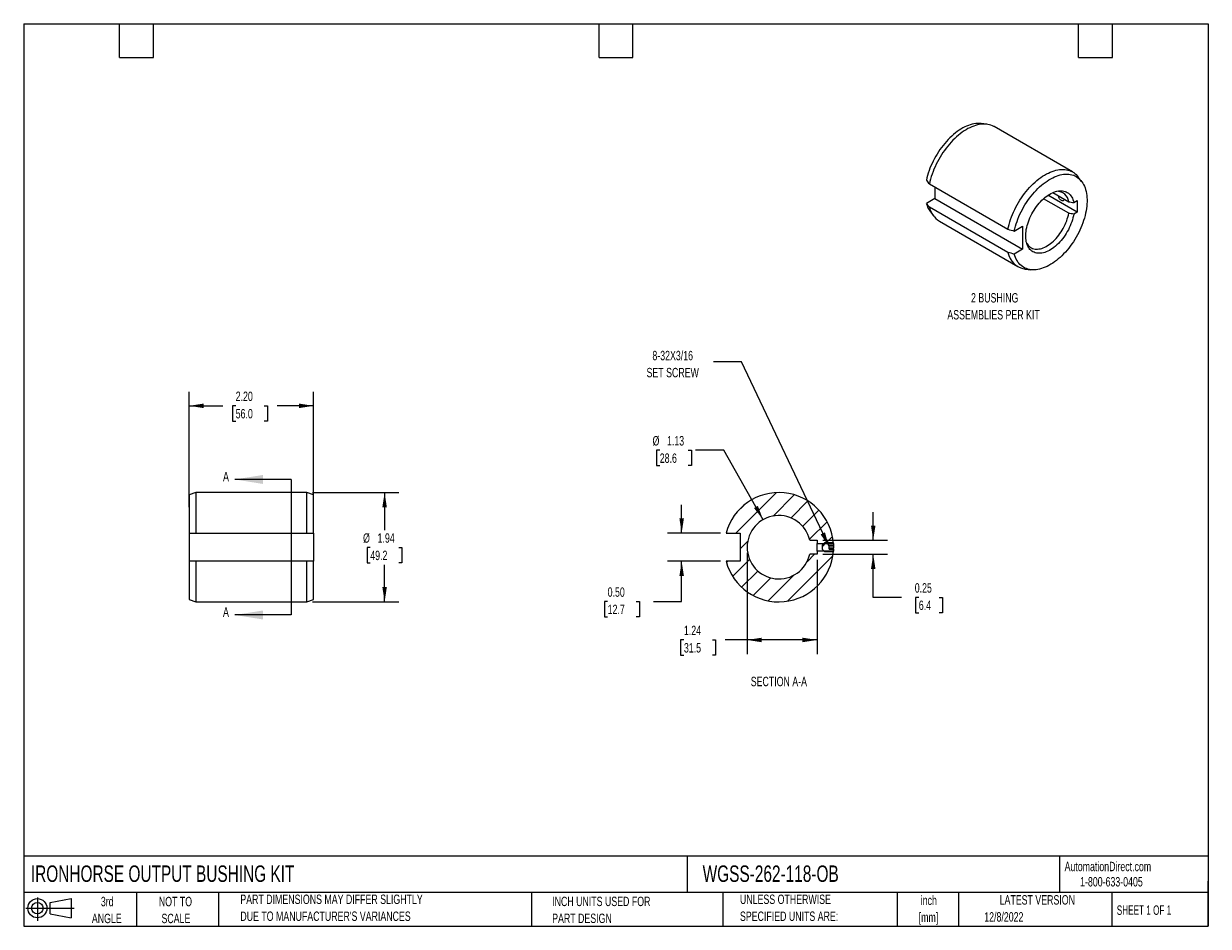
# Model space of a CAD drawing. Header units: inches. Extents: x 0.2 to 10.8, y 0.2 to 8.2.
import ezdxf

# ---------------------------------------------------------------- set-up
doc = ezdxf.new("R2010")
doc.units = ezdxf.units.IN
doc.header["$MEASUREMENT"] = 0
doc.layers.add('DIMENSIONS', color=140, linetype='Continuous', lineweight=25)
doc.layers.add('TEXT', color=140, linetype='Continuous', lineweight=25)
doc.layers.add('HATCH', color=6, linetype='Continuous')
doc.layers.add('SLD-DEFPOINTS', color=7, linetype='Continuous')
doc.styles.add('SLDTEXTSTYLE0', font='TXT', dxfattribs={"width": 0.7})
doc.styles.add('SLDTEXTSTYLE1', font='TXT', dxfattribs={"width": 0.65})
doc.dimstyles.new('SLDDIMSTYLE0', dxfattribs={"dimtxt": 0.084961, "dimasz": 0.13, "dimexe": 0, "dimexo": 0.0625, "dimgap": 0.02124, "dimtad": 0, "dimtih": 1, "dimtoh": 1, "dimlfac": 2, "dimrnd": 1e-09, "dimzin": 4, "dimdsep": 46, "dimtxsty": 'SLDTEXTSTYLE0', "dimsah": 1, "dimcen": 0.09, "dimadec": 0, "dimazin": 1, "dimtfac": 1, "dimtofl": 0, "dimtmove": 0, "dimatfit": 3, "dimfxl": 0, "dimfrac": 2, "dimtolj": 1, "dimtzin": 12, "dimarcsym": 0})
doc.dimstyles.new('SLDDIMSTYLE1', dxfattribs={"dimtxt": 0.084961, "dimasz": 0.13, "dimexe": 0, "dimexo": 0.0625, "dimgap": 0.02124, "dimtad": 0, "dimtih": 1, "dimtoh": 1, "dimlfac": 2, "dimrnd": 1e-09, "dimzin": 12, "dimdsep": 46, "dimtxsty": 'SLDTEXTSTYLE0', "dimsah": 1, "dimcen": 0.09, "dimadec": 0, "dimazin": 3, "dimtfac": 1, "dimtofl": 0, "dimtmove": 0, "dimatfit": 3, "dimfxl": 0, "dimfrac": 2, "dimtolj": 1, "dimtzin": 12, "dimarcsym": 0})
doc.dimstyles.new('SLDDIMSTYLE2', dxfattribs={"dimtxt": 0.084961, "dimasz": 0.13, "dimexe": 0, "dimexo": 0.0625, "dimgap": 0.02124, "dimtad": 0, "dimtih": 1, "dimtoh": 1, "dimlfac": 2, "dimrnd": 1e-09, "dimzin": 0, "dimdsep": 46, "dimtxsty": 'SLDTEXTSTYLE0', "dimsah": 1, "dimcen": 0.09, "dimadec": 0, "dimazin": 0, "dimtfac": 1, "dimtmove": 0, "dimatfit": 0, "dimfxl": 0, "dimfrac": 2, "dimtolj": 1, "dimtzin": 12, "dimarcsym": 0})
doc.dimstyles.new('SLDDIMSTYLE3', dxfattribs={"dimtxt": 0.084961, "dimasz": 0.13, "dimexe": 0, "dimexo": 0.0625, "dimgap": 0.02124, "dimtad": 0, "dimtih": 1, "dimtoh": 1, "dimlfac": 2, "dimrnd": 1e-09, "dimdsep": 46, "dimtxsty": 'SLDTEXTSTYLE0', "dimsah": 1, "dimcen": 0.09, "dimadec": 0, "dimazin": 2, "dimtfac": 1, "dimtmove": 0, "dimatfit": 0, "dimfxl": 0, "dimfrac": 2, "dimtolj": 1, "dimtzin": 12, "dimarcsym": 0})
doc.dimstyles.new('SLDDIMSTYLE4', dxfattribs={"dimtxt": 0.084961, "dimasz": 0.13, "dimexe": 0, "dimexo": 0.0625, "dimgap": 0.02124, "dimtad": 0, "dimtih": 1, "dimtoh": 1, "dimlfac": 2, "dimrnd": 1e-09, "dimzin": 12, "dimdsep": 46, "dimtxsty": 'SLDTEXTSTYLE0', "dimsah": 1, "dimcen": 0, "dimadec": 0, "dimazin": 3, "dimtfac": 1, "dimtofl": 0, "dimtmove": 0, "dimatfit": 3, "dimfxl": 0, "dimfrac": 2, "dimtolj": 1, "dimtzin": 12, "dimarcsym": 0})
doc.dimstyles.new('SLDDIMSTYLE5', dxfattribs={"dimtxt": 0.18, "dimasz": 0.13, "dimexe": 0, "dimexo": 0.0625, "dimgap": 0, "dimtad": 0, "dimtih": 1, "dimtoh": 1, "dimdec": 0, "dimrnd": 1e-09, "dimzin": 0, "dimdsep": 46, "dimtxsty": 'Standard', "dimsah": 1, "dimcen": 0.09, "dimadec": 0, "dimazin": 0, "dimtfac": 0.13, "dimtdec": 0, "dimtofl": 0, "dimtmove": 0, "dimatfit": 3, "dimfxl": 0, "dimfrac": 2, "dimtolj": 1, "dimtzin": 0, "dimarcsym": 0})

# ---------------------------------------------------------------- blocks, each defined once
blk = doc.blocks.new('Block11')
at = {"color": 7, "linetype": 'Continuous', "lineweight": 18}
for p, q in [((0, 0.113), (0.428, 0.113)), ((0.102, 0.209), (0.102, 0)), ((0.216, 0.164), (0.401, 0.198)), ((0.216, 0.063), (0.216, 0.164)), ((0.401, 0.198), (0.401, 0.029)), ((0.216, 0.063), (0.401, 0.029))]:
    blk.add_line(p, q, dxfattribs=at)
for radius in [0.0846, 0.0506]:
    blk.add_circle((0.102, 0.113), radius, dxfattribs=at)
blk = doc.blocks.new('Block12')
at = {"layer": 'SLD-DEFPOINTS'}
blk.add_blockref('Block11', (0, 0), dxfattribs=at)
blk = doc.blocks.new('SW_NOTE_0')
at = {"layer": 'TEXT', "color": 0, "attachment_point": 2, "style": 'SLDTEXTSTYLE0'}
for s, insert, char_height in [('2 BUSHING', (0.31, 0.107), 0.0833), ('ASSEMBLIES PER KIT', (0.3, -0.043), 0.08333)]:
    blk.add_mtext(s, dxfattribs=dict(at, insert=insert, char_height=char_height))
blk = doc.blocks.new('SW_NOTE_0_1')
at = {"layer": 'TEXT', "color": 0, "char_height": 0.0833, "attachment_point": 2, "style": 'SLDTEXTSTYLE0'}
for s, insert in [('inch', (0.125, 0.107)), ('[mm]', (0.122, -0.043))]:
    blk.add_mtext(s, dxfattribs=dict(at, insert=insert))
blk = doc.blocks.new('SW_NOTE_0_2')
at = {"layer": 'TEXT', "color": 0, "char_height": 0.08333, "attachment_point": 1, "style": 'SLDTEXTSTYLE0'}
for s, insert in [('UNLESS OTHERWISE', (0, 0.107)), ('SPECIFIED UNITS ARE:', (0, -0.043))]:
    blk.add_mtext(s, dxfattribs=dict(at, insert=insert))
blk = doc.blocks.new('SW_NOTE_0_3')
at = {"layer": 'TEXT', "color": 0, "char_height": 0.08333, "attachment_point": 1, "style": 'SLDTEXTSTYLE0'}
for s, insert in [('PART DIMENSIONS MAY DIFFER SLIGHTLY', (0, 0.107)), ("DUE TO MANUFACTURER'S VARIANCES", (0, -0.043))]:
    blk.add_mtext(s, dxfattribs=dict(at, insert=insert))
blk = doc.blocks.new('SW_NOTE_0_4')
at = {"layer": 'TEXT', "color": 0, "char_height": 0.0833, "attachment_point": 2, "style": 'SLDTEXTSTYLE0'}
for s, insert in [('NOT TO', (0.207, 0.107)), ('SCALE', (0.211, -0.043))]:
    blk.add_mtext(s, dxfattribs=dict(at, insert=insert))
blk = doc.blocks.new('SW_NOTE_0_5')
at = {"layer": 'TEXT', "color": 0, "char_height": 0.0833, "attachment_point": 2, "style": 'SLDTEXTSTYLE0'}
for s, insert in [('3rd', (0.091, 0.107)), ('ANGLE', (0.087, -0.043))]:
    blk.add_mtext(s, dxfattribs=dict(at, insert=insert))
blk = doc.blocks.new('SW_NOTE_0_6')
at = {"layer": 'TEXT', "color": 0, "char_height": 0.08333, "attachment_point": 1, "style": 'SLDTEXTSTYLE0'}
for s, insert in [('INCH UNITS USED FOR', (0, 0.107)), ('PART DESIGN', (0, -0.043))]:
    blk.add_mtext(s, dxfattribs=dict(at, insert=insert))
blk = doc.blocks.new('_D')
at = {"layer": 'DIMENSIONS'}
for p, q in [((1.716, 3.964), (1.716, 4.988)), ((2.819, 3.964), (2.819, 4.988)), ((1.716, 4.863), (2.014, 4.863)), ((2.129, 4.863), (2.101, 4.863)), ((2.101, 4.863), (2.101, 4.728)), ((2.382, 4.863), (2.41, 4.863)), ((2.41, 4.863), (2.41, 4.728)), ((2.819, 4.863), (2.497, 4.863)), ((2.101, 4.728), (2.129, 4.728)), ((2.41, 4.728), (2.382, 4.728))]:
    blk.add_line(p, q, dxfattribs=at)
for points in [[(1.716, 4.863), (1.846, 4.843), (1.846, 4.883)], [(2.819, 4.863), (2.689, 4.883), (2.689, 4.843)]]:
    blk.add_solid(points, dxfattribs=at)
at = {"layer": 'DIMENSIONS', "char_height": 0.0833, "attachment_point": 1, "style": 'SLDTEXTSTYLE0'}
for s, insert in [('2.20', (2.129, 4.989)), ('56.0', (2.129, 4.835))]:
    blk.add_mtext(s, dxfattribs=dict(at, insert=insert))
blk = doc.blocks.new('_D_1')
at = {"layer": 'DIMENSIONS'}
for p, q in [((2.81, 4.094), (3.574, 4.094)), ((3.449, 4.094), (3.449, 3.761)), ((3.322, 3.607), (3.294, 3.607)), ((3.294, 3.607), (3.294, 3.472)), ((3.575, 3.607), (3.603, 3.607)), ((3.603, 3.607), (3.603, 3.472)), ((3.294, 3.472), (3.322, 3.472)), ((3.603, 3.472), (3.575, 3.472)), ((3.449, 3.126), (3.449, 3.453)), ((2.81, 3.126), (3.574, 3.126))]:
    blk.add_line(p, q, dxfattribs=at)
for points in [[(3.449, 4.094), (3.429, 3.964), (3.469, 3.964)], [(3.449, 3.126), (3.469, 3.256), (3.429, 3.256)]]:
    blk.add_solid(points, dxfattribs=at)
at = {"layer": 'DIMENSIONS', "char_height": 0.0833, "attachment_point": 1, "style": 'SLDTEXTSTYLE0'}
for s, insert in [('%%c', (3.258, 3.733)), ('1.94', (3.387, 3.733)), ('49.2', (3.322, 3.579))]:
    blk.add_mtext(s, dxfattribs=dict(at, insert=insert))
blk = doc.blocks.new('_D_2')
at = {"layer": 'DIMENSIONS'}
for p, q in [((6.082, 3.735), (6.082, 3.985)), ((6.425, 3.735), (5.957, 3.735)), ((6.425, 3.485), (5.957, 3.485)), ((6.082, 3.128), (6.082, 3.485)), ((5.426, 3.128), (5.398, 3.128)), ((5.398, 3.128), (5.398, 2.993)), ((5.679, 3.128), (5.707, 3.128)), ((5.707, 3.128), (5.707, 2.993)), ((5.832, 3.128), (6.082, 3.128)), ((5.398, 2.993), (5.426, 2.993)), ((5.707, 2.993), (5.679, 2.993))]:
    blk.add_line(p, q, dxfattribs=at)
for points in [[(6.082, 3.735), (6.102, 3.865), (6.062, 3.865)], [(6.082, 3.485), (6.062, 3.355), (6.102, 3.355)]]:
    blk.add_solid(points, dxfattribs=at)
at = {"layer": 'DIMENSIONS', "char_height": 0.0833, "attachment_point": 1, "style": 'SLDTEXTSTYLE0'}
for s, insert in [('0.50', (5.426, 3.254)), ('12.7', (5.426, 3.1))]:
    blk.add_mtext(s, dxfattribs=dict(at, insert=insert))
blk = doc.blocks.new('_D_3')
at = {"layer": 'DIMENSIONS'}
for p, q in [((7.78, 3.672), (7.78, 3.922)), ((7.333, 3.672), (7.905, 3.672)), ((7.333, 3.547), (7.905, 3.547)), ((7.78, 3.165), (7.78, 3.547)), ((8.03, 3.165), (7.78, 3.165)), ((8.184, 3.165), (8.155, 3.165)), ((8.155, 3.165), (8.155, 3.029)), ((8.365, 3.165), (8.394, 3.165)), ((8.394, 3.165), (8.394, 3.029)), ((8.155, 3.029), (8.184, 3.029)), ((8.394, 3.029), (8.365, 3.029))]:
    blk.add_line(p, q, dxfattribs=at)
for points in [[(7.78, 3.672), (7.8, 3.802), (7.76, 3.802)], [(7.78, 3.547), (7.76, 3.417), (7.8, 3.417)]]:
    blk.add_solid(points, dxfattribs=at)
at = {"layer": 'DIMENSIONS', "char_height": 0.0833, "attachment_point": 1, "style": 'SLDTEXTSTYLE0'}
for s, insert in [('0.25', (8.148, 3.291)), ('6.4', (8.184, 3.137))]:
    blk.add_mtext(s, dxfattribs=dict(at, insert=insert))
blk = doc.blocks.new('_D_4')
at = {"layer": 'DIMENSIONS'}
for p, q in [((5.888, 4.469), (5.86, 4.469)), ((5.86, 4.469), (5.86, 4.334)), ((6.141, 4.469), (6.169, 4.469)), ((6.169, 4.469), (6.169, 4.334)), ((6.455, 4.469), (6.205, 4.469)), ((6.804, 3.854), (6.455, 4.469)), ((5.86, 4.334), (5.888, 4.334)), ((6.169, 4.334), (6.141, 4.334))]:
    blk.add_line(p, q, dxfattribs=at)
blk.add_solid([(6.804, 3.854), (6.757, 3.977), (6.723, 3.957)], dxfattribs=at)
at = {"layer": 'DIMENSIONS', "char_height": 0.0833, "attachment_point": 1, "style": 'SLDTEXTSTYLE0'}
for s, insert in [('%%c', (5.824, 4.595)), ('1.13', (5.952, 4.595)), ('28.6', (5.888, 4.441))]:
    blk.add_mtext(s, dxfattribs=dict(at, insert=insert))
blk = doc.blocks.new('_D_5')
at = {"layer": 'DIMENSIONS'}
for p, q in [((6.662, 3.56), (6.662, 2.663)), ((7.283, 3.497), (7.283, 2.663)), ((6.102, 2.788), (6.073, 2.788)), ((6.073, 2.788), (6.073, 2.653)), ((6.354, 2.788), (6.383, 2.788)), ((6.383, 2.788), (6.383, 2.653)), ((6.662, 2.788), (6.469, 2.788)), ((7.283, 2.788), (6.662, 2.788)), ((6.073, 2.653), (6.102, 2.653)), ((6.383, 2.653), (6.354, 2.653))]:
    blk.add_line(p, q, dxfattribs=at)
for points in [[(6.662, 2.788), (6.792, 2.768), (6.792, 2.808)], [(7.283, 2.788), (7.153, 2.808), (7.153, 2.768)]]:
    blk.add_solid(points, dxfattribs=at)
at = {"layer": 'DIMENSIONS', "char_height": 0.0833, "attachment_point": 1, "style": 'SLDTEXTSTYLE0'}
for s, insert in [('1.24', (6.102, 2.914)), ('31.5', (6.102, 2.76))]:
    blk.add_mtext(s, dxfattribs=dict(at, insert=insert))
blk = doc.blocks.new('SW_NOTE_0_7')
at = {"layer": 'TEXT', "color": 0, "char_height": 0.0833, "attachment_point": 2, "style": 'SLDTEXTSTYLE0'}
for s, insert in [('8-32X3/16', (-0.361, 0.097)), ('SET SCREW', (-0.361, -0.054))]:
    blk.add_mtext(s, dxfattribs=dict(at, insert=insert))

msp = doc.modelspace()

# ---------------------------------------------------------------- hatches: boundary and pattern name
at = {"layer": 'HATCH'}
h = msp.add_hatch(dxfattribs=at)
h.set_pattern_fill('ANSI31', color=256, style=0)
edge = h.paths.add_edge_path(flags=0)
edge.add_line((7.4266, 3.5759), (7.2827, 3.5759))
edge.add_line((7.2827, 3.5759), (7.2827, 3.5474))
edge.add_line((7.2827, 3.5474), (7.2177, 3.5474))
edge.add_arc((6.9434, 3.6099), 0.2813, 12.83959, 347.16041, ccw=False)
edge.add_line((7.2177, 3.6724), (7.2827, 3.6724))
edge.add_line((7.2827, 3.6724), (7.2827, 3.6439))
edge.add_line((7.2827, 3.6439), (7.4266, 3.6439))
edge.add_arc((6.9434, 3.6099), 0.4844, 4.0251, 165.04475)
edge.add_line((6.4755, 3.7349), (6.6005, 3.7349))
edge.add_line((6.6005, 3.7349), (6.6005, 3.4849))
edge.add_line((6.6005, 3.4849), (6.4755, 3.4849))
edge.add_arc((6.9434, 3.6099), 0.4844, 194.95525, 355.9749)
h = msp.add_hatch(dxfattribs=at)
h.set_pattern_fill('ANSI31', color=256, style=0)
h.paths.add_polyline_path([(7.4278, 3.5929), (7.3885, 3.5929), (7.3885, 3.627), (7.4278, 3.627), (7.4278, 3.6339), (7.418, 3.6509), (7.3507, 3.6509), (7.3294, 3.6296), (7.3294, 3.5902), (7.3507, 3.569), (7.418, 3.569), (7.4278, 3.5859)], flags=0)

# ---------------------------------------------------------------- linework, layer by layer
for p, q in [((8.7872, 7.3589), (8.7381, 7.3651)), ((9.547, 6.9359), (8.8511, 7.3377)), ((8.278, 6.8293), (8.974, 6.4275)), ((9.6272, 6.8518), (9.5973, 6.8912)), ((8.3246, 6.8024), (8.3246, 6.7003)), ((9.5865, 6.5798), (9.3281, 6.7289)), ((9.3712, 6.7531), (9.5127, 6.6714)), ((8.3246, 6.7003), (8.2507, 6.6576)), ((8.974, 6.2234), (8.278, 6.6251)), ((8.3246, 6.7003), (9.1041, 6.2503)), ((9.5127, 6.5693), (9.2892, 6.6984)), ((9.557, 6.6648), (9.5865, 6.6819)), ((9.5865, 6.6819), (9.5865, 6.5798)), ((8.2866, 6.5829), (8.3165, 6.5435)), ((9.5865, 6.5798), (9.557, 6.5627)), ((8.3667, 6.4987), (9.0627, 6.097)), ((9.0302, 6.4117), (9.1041, 6.4544)), ((9.1041, 6.4544), (9.1041, 6.2503)), ((9.1041, 6.2503), (9.0302, 6.2076)), ((9.1266, 6.0758), (9.1756, 6.0696)), ((1.7754, 4.0943), (1.7164, 4.0746)), ((1.7164, 4.0746), (1.7164, 3.7349)), ((2.7597, 4.0943), (1.7754, 4.0943)), ((1.7754, 4.0943), (1.7754, 3.7349)), ((2.8187, 4.0746), (2.7597, 4.0943)), ((2.7597, 3.7349), (2.7597, 4.0943)), ((2.8187, 3.7349), (2.8187, 4.0746)), ((1.7164, 3.7349), (1.7164, 3.4849)), ((1.7754, 3.7349), (2.7597, 3.7349)), ((2.8187, 3.7349), (2.8187, 3.4849)), ((6.4755, 3.7349), (6.6005, 3.7349)), ((6.6005, 3.7349), (6.6005, 3.4849)), ((7.2177, 3.6724), (7.2827, 3.6724)), ((7.2827, 3.6724), (7.2827, 3.6439)), ((7.2827, 3.5759), (7.2827, 3.6439)), ((7.2827, 3.6439), (7.4266, 3.6439)), ((7.4266, 3.5759), (7.2827, 3.5759)), ((7.2827, 3.5759), (7.2827, 3.5474)), ((7.3294, 3.6296), (7.3507, 3.6509)), ((7.3294, 3.5902), (7.3294, 3.6296)), ((7.3507, 3.569), (7.3294, 3.5902)), ((7.3507, 3.6509), (7.418, 3.6509)), ((7.3885, 3.627), (7.4278, 3.627)), ((7.3885, 3.5929), (7.3885, 3.627)), ((7.4278, 3.6184), (7.3885, 3.6184)), ((7.4278, 3.6014), (7.3885, 3.6014)), ((7.3885, 3.5929), (7.4278, 3.5929)), ((7.418, 3.6509), (7.4278, 3.6339)), ((7.4278, 3.5859), (7.418, 3.569)), ((7.4278, 3.6339), (7.4278, 3.627)), ((7.4278, 3.627), (7.4278, 3.6184)), ((7.4278, 3.6184), (7.4278, 3.6014)), ((7.4278, 3.5929), (7.4278, 3.6014)), ((7.4278, 3.5929), (7.4278, 3.5859)), ((1.7164, 3.4849), (1.7164, 3.1452)), ((1.7754, 3.4849), (1.7754, 3.1255)), ((2.7597, 3.4849), (1.7754, 3.4849)), ((2.7597, 3.1255), (2.7597, 3.4849)), ((2.8187, 3.1452), (2.8187, 3.4849)), ((6.6005, 3.4849), (6.4755, 3.4849)), ((7.2827, 3.5474), (7.2177, 3.5474)), ((7.418, 3.569), (7.3507, 3.569)), ((1.7164, 3.1452), (1.7754, 3.1255)), ((1.7754, 3.1255), (2.7597, 3.1255)), ((2.7597, 3.1255), (2.8187, 3.1452))]:
    msp.add_line(p, q)
at = {"flags": 128}
for points in [[(8.7381, 7.3651), (8.7332, 7.3656), (8.7186, 7.3665), (8.7036, 7.3663), (8.6882, 7.365), (8.6726, 7.3626), (8.6566, 7.3591), (8.6405, 7.3545), (8.6241, 7.3489), (8.6076, 7.3422), (8.591, 7.3345), (8.5743, 7.3258), (8.5577, 7.3161), (8.541, 7.3055), (8.5244, 7.2939), (8.5079, 7.2814), (8.4916, 7.268), (8.4755, 7.2538), (8.4596, 7.2388), (8.4439, 7.223), (8.4286, 7.2065), (8.4137, 7.1893), (8.3991, 7.1714), (8.385, 7.153), (8.3714, 7.1341), (8.3582, 7.1146), (8.3456, 7.0947), (8.3336, 7.0744), (8.3222, 7.0538), (8.3114, 7.0329), (8.3012, 7.0117), (8.2918, 6.9904), (8.283, 6.9689), (8.275, 6.9474), (8.2677, 6.9258), (8.2613, 6.9043), (8.2556, 6.883), (8.2507, 6.8617)], [(8.8511, 7.3377), (8.8488, 7.339), (8.8364, 7.3452), (8.8234, 7.3504), (8.8099, 7.3545), (8.7959, 7.3575), (8.7814, 7.3595), (8.7665, 7.3604), (8.7512, 7.3601), (8.7356, 7.3588), (8.7196, 7.3564), (8.7034, 7.3529), (8.6869, 7.3484), (8.6703, 7.3428), (8.6535, 7.3361), (8.6366, 7.3284), (8.6196, 7.3197), (8.6026, 7.31), (8.5856, 7.2994), (8.5686, 7.2878), (8.5518, 7.2752), (8.5351, 7.2619), (8.5186, 7.2476), (8.5023, 7.2326), (8.4863, 7.2167), (8.4706, 7.2002), (8.4552, 7.1829), (8.4402, 7.165), (8.4256, 7.1465), (8.4114, 7.1274), (8.3978, 7.1078), (8.3847, 7.0877), (8.3721, 7.0673), (8.3601, 7.0464), (8.3487, 7.0252), (8.338, 7.0038), (8.3279, 6.9822), (8.3185, 6.9604), (8.3099, 6.9385), (8.3019, 6.9165), (8.2948, 6.8946), (8.2884, 6.8727), (8.2828, 6.8509), (8.278, 6.8293)], [(8.974, 6.4275), (8.9788, 6.4491), (8.9844, 6.4709), (8.9908, 6.4928), (8.9979, 6.5147), (9.0058, 6.5367), (9.0145, 6.5586), (9.0239, 6.5804), (9.0339, 6.602), (9.0447, 6.6235), (9.0561, 6.6446), (9.0681, 6.6655), (9.0806, 6.686), (9.0938, 6.706), (9.1074, 6.7256), (9.1215, 6.7447), (9.1361, 6.7632), (9.1511, 6.7811), (9.1665, 6.7984), (9.1823, 6.815), (9.1983, 6.8308), (9.2146, 6.8458), (9.2311, 6.8601), (9.2478, 6.8735), (9.2646, 6.886), (9.2815, 6.8976), (9.2985, 6.9082), (9.3155, 6.9179), (9.3325, 6.9266), (9.3494, 6.9343), (9.3662, 6.941), (9.3829, 6.9466), (9.3994, 6.9512), (9.4156, 6.9546), (9.4315, 6.957), (9.4472, 6.9584), (9.4625, 6.9586), (9.4774, 6.9577), (9.4919, 6.9558), (9.5059, 6.9527), (9.5194, 6.9486), (9.5324, 6.9434), (9.5448, 6.9372), (9.5566, 6.9299), (9.5679, 6.9217), (9.5784, 6.9124), (9.5883, 6.9021), (9.5973, 6.8912)], [(9.0302, 6.4117), (9.0351, 6.433), (9.0407, 6.4544), (9.0472, 6.4759), (9.0545, 6.4974), (9.0625, 6.5189), (9.0713, 6.5404), (9.0807, 6.5617), (9.0908, 6.5829), (9.1016, 6.6038), (9.1131, 6.6244), (9.1251, 6.6447), (9.1377, 6.6646), (9.1509, 6.6841), (9.1645, 6.703), (9.1786, 6.7214), (9.1932, 6.7393), (9.2081, 6.7565), (9.2234, 6.773), (9.239, 6.7888), (9.2549, 6.8038), (9.2711, 6.818), (9.2874, 6.8314), (9.3039, 6.8439), (9.3205, 6.8555), (9.3371, 6.8662), (9.3538, 6.8759), (9.3705, 6.8846), (9.3871, 6.8923), (9.4036, 6.8989), (9.42, 6.9045), (9.4361, 6.9091), (9.4521, 6.9126), (9.4677, 6.915), (9.4831, 6.9163), (9.4981, 6.9165), (9.5127, 6.9156), (9.5268, 6.9137), (9.5406, 6.9106), (9.5538, 6.9065), (9.5665, 6.9013), (9.5786, 6.895), (9.5901, 6.8877), (9.601, 6.8794), (9.6112, 6.8701), (9.6208, 6.8598), (9.6296, 6.8486), (9.6377, 6.8364), (9.6451, 6.8234), (9.6517, 6.8095), (9.6575, 6.7948), (9.6625, 6.7793), (9.6667, 6.7631), (9.67, 6.7461), (9.6726, 6.7286), (9.6743, 6.7104), (9.6751, 6.6916), (9.6751, 6.6723), (9.6743, 6.6526), (9.6726, 6.6325), (9.67, 6.612), (9.6667, 6.5911), (9.6625, 6.5701), (9.6575, 6.5488), (9.6517, 6.5274), (9.6451, 6.5059), (9.6377, 6.4843), (9.6296, 6.4628), (9.6208, 6.4414), (9.6112, 6.4201), (9.601, 6.3989), (9.5901, 6.3781), (9.5786, 6.3575), (9.5665, 6.3372), (9.5538, 6.3174), (9.5406, 6.298), (9.5268, 6.2791), (9.5127, 6.2608), (9.4981, 6.243), (9.4831, 6.2259), (9.4677, 6.2095), (9.4521, 6.1938), (9.4361, 6.1789), (9.42, 6.1648), (9.4036, 6.1515), (9.3871, 6.1392), (9.3705, 6.1277), (9.3538, 6.1172), (9.3371, 6.1076), (9.3205, 6.099), (9.3039, 6.0915), (9.2874, 6.0849), (9.2711, 6.0795), (9.2549, 6.0751), (9.239, 6.0717), (9.2234, 6.0695), (9.2081, 6.0683), (9.1932, 6.0682), (9.1786, 6.0693), (9.1645, 6.0714), (9.1509, 6.0746), (9.1377, 6.0789), (9.1251, 6.0842), (9.1131, 6.0906), (9.1016, 6.0981), (9.0908, 6.1065), (9.0807, 6.116), (9.0713, 6.1264), (9.0625, 6.1377), (9.0545, 6.15), (9.0472, 6.1632), (9.0407, 6.1772), (9.0351, 6.192), (9.0302, 6.2076)], [(9.557, 6.5627), (9.5538, 6.5457), (9.5497, 6.5284), (9.5449, 6.511), (9.5393, 6.4935), (9.5329, 6.476), (9.5257, 6.4585), (9.5179, 6.4412), (9.5094, 6.4241), (9.5002, 6.4073), (9.4904, 6.3908), (9.48, 6.3747), (9.4691, 6.3591), (9.4578, 6.344), (9.4459, 6.3295), (9.4337, 6.3157), (9.4211, 6.3025), (9.4083, 6.2901), (9.3952, 6.2786), (9.3819, 6.2678), (9.3684, 6.258), (9.3549, 6.2491), (9.3413, 6.2412), (9.3278, 6.2342), (9.3143, 6.2283), (9.301, 6.2234), (9.2878, 6.2197), (9.2749, 6.217), (9.2623, 6.2153), (9.25, 6.2148), (9.2381, 6.2154), (9.2266, 6.2172), (9.2156, 6.22), (9.2051, 6.2238), (9.1952, 6.2288), (9.1858, 6.2348), (9.1772, 6.2418), (9.1692, 6.2498), (9.1619, 6.2588), (9.1553, 6.2688), (9.1495, 6.2796), (9.1445, 6.2912), (9.1403, 6.3037), (9.1369, 6.3169), (9.1344, 6.3308), (9.1326, 6.3454), (9.1318, 6.3605), (9.1318, 6.3762), (9.1326, 6.3923), (9.1344, 6.4088), (9.1369, 6.4257), (9.1403, 6.4428), (9.1445, 6.4601), (9.1495, 6.4775), (9.1553, 6.495), (9.1619, 6.5125), (9.1692, 6.53), (9.1772, 6.5472), (9.1858, 6.5643), (9.1952, 6.581), (9.2051, 6.5974), (9.2156, 6.6134), (9.2266, 6.6289), (9.2381, 6.6439), (9.25, 6.6582), (9.2623, 6.6719), (9.2749, 6.6849), (9.2878, 6.6971), (9.301, 6.7085), (9.3143, 6.7191), (9.3278, 6.7287), (9.3413, 6.7374), (9.3549, 6.7451), (9.3684, 6.7519), (9.3819, 6.7575), (9.3952, 6.7622), (9.4083, 6.7657), (9.4211, 6.7682), (9.4337, 6.7695), (9.4459, 6.7698), (9.4578, 6.769), (9.4691, 6.767), (9.48, 6.764), (9.4904, 6.7599), (9.5002, 6.7547), (9.5094, 6.7485), (9.5179, 6.7412), (9.5257, 6.733), (9.5329, 6.7238), (9.5393, 6.7136), (9.5449, 6.7026), (9.5497, 6.6908), (9.5538, 6.6782), (9.557, 6.6648)], [(9.4713, 6.6953), (9.4711, 6.6935), (9.47, 6.689), (9.4681, 6.6853), (9.4655, 6.6825), (9.4622, 6.6808), (9.4583, 6.6801), (9.4541, 6.6806), (9.4496, 6.6822), (9.445, 6.6849), (9.4405, 6.6884), (9.4363, 6.6929), (9.4324, 6.6979), (9.4291, 6.7035), (9.4265, 6.7093), (9.4246, 6.7152), (9.4235, 6.721), (9.4233, 6.723)], [(9.14, 6.3046), (9.1435, 6.2988), (9.15, 6.2895), (9.1573, 6.2812), (9.1652, 6.2739), (9.1738, 6.2675), (9.183, 6.2622), (9.1929, 6.258), (9.2032, 6.2548), (9.2141, 6.2527), (9.2254, 6.2518), (9.2371, 6.2519), (9.2491, 6.2531), (9.2615, 6.2554), (9.2741, 6.2588), (9.2869, 6.2633), (9.2998, 6.2689), (9.3128, 6.2754), (9.3258, 6.283), (9.3388, 6.2915), (9.3518, 6.301), (9.3645, 6.3113), (9.3771, 6.3225), (9.3895, 6.3345), (9.4015, 6.3473), (9.4132, 6.3607), (9.4244, 6.3748), (9.4352, 6.3895), (9.4455, 6.4046), (9.4553, 6.4202), (9.4645, 6.4362), (9.4731, 6.4525), (9.4809, 6.4691), (9.4881, 6.4858), (9.4946, 6.5026), (9.5003, 6.5194), (9.5053, 6.5362), (9.5094, 6.5528), (9.5127, 6.5693)]]:
    msp.add_lwpolyline(points, dxfattribs=at)
for centre, radius, start, end in [((9.4061, 6.6576), 0.1075, 7.34819, 90.0771), ((8.4641, 6.7142), 0.2208, 194.85441, 216.49779), ((8.4709, 6.6662), 0.1972, 192.02028, 238.11984), ((9.1539, 6.2568), 0.1831, 190.5374, 261.41553), ((6.9434, 3.6099), 0.4844, 4.0251, 165.04475), ((6.9434, 3.6099), 0.2812, 12.83959, 347.16041), ((6.9434, 3.6099), 0.4844, 194.95525, 355.9749)]:
    msp.add_arc(centre, radius, start, end)
for points in [[(8.2507, 6.8617), (8.2598, 6.8509), (8.2689, 6.8401), (8.278, 6.8293)], [(8.278, 6.6251), (8.2689, 6.6359), (8.2598, 6.6468), (8.2507, 6.6576)], [(9.5127, 6.6714), (9.5275, 6.6692), (9.5422, 6.667), (9.557, 6.6648)], [(9.557, 6.5627), (9.5422, 6.5649), (9.5275, 6.5671), (9.5127, 6.5693)], [(8.974, 6.4275), (8.9927, 6.4222), (9.0114, 6.417), (9.0302, 6.4117)], [(9.0302, 6.2076), (9.0114, 6.2128), (8.9927, 6.2181), (8.974, 6.2234)], [(1.7164, 3.7349), (1.736, 3.7349), (1.7557, 3.7349), (1.7754, 3.7349)], [(2.7597, 3.7349), (2.7793, 3.7349), (2.799, 3.7349), (2.8187, 3.7349)], [(1.7754, 3.4849), (1.7557, 3.4849), (1.736, 3.4849), (1.7164, 3.4849)], [(2.8187, 3.4849), (2.799, 3.4849), (2.7793, 3.4849), (2.7597, 3.4849)]]:
    msp.add_open_spline(points, degree=3)
for points, knots in [([(7.4266, 3.6439), (7.4267, 3.6435), (7.4267, 3.6427), (7.427, 3.6389), (7.4271, 3.6356), (7.4272, 3.6351)], [0, 0, 0, 0, 0.46154056, 0.92305355, 1, 1, 1, 1]), ([(7.4272, 3.5848), (7.4271, 3.5827), (7.4268, 3.5783), (7.4266, 3.5761), (7.4266, 3.576), (7.4266, 3.5759)], [0, 0, 0, 0, 0.3893142, 0.851865, 1, 1, 1, 1])]:
    msp.add_open_spline(points, degree=3, knots=knots)
at = {"layer": 'TEXT'}
for p, q in [((0.25, 8.25), (10.75, 8.25)), ((0.25, 8.25), (0.25, 0.25)), ((1.1, 7.95), (1.1, 8.25)), ((1.4, 7.95), (1.4, 8.25)), ((5.35, 7.95), (5.35, 8.25)), ((5.65, 7.95), (5.65, 8.25)), ((9.6, 7.95), (9.6, 8.25)), ((9.9, 7.95), (9.9, 8.25)), ((10.75, 8.25), (10.75, 0.25)), ((1.1, 7.95), (1.4, 7.95)), ((5.35, 7.95), (5.65, 7.95)), ((9.6, 7.95), (9.9, 7.95)), ((2.6219, 4.2105), (2.6219, 3.0093)), ((10.75, 0.8711), (0.25, 0.8711)), ((6.1322, 0.8711), (6.1322, 0.55)), ((9.4321, 0.8711), (9.4321, 0.55)), ((10.75, 0.25), (10.75, 0.65)), ((10.75, 0.55), (0.25, 0.55)), ((1.25, 0.55), (1.25, 0.25)), ((1.9768, 0.55), (1.9768, 0.25)), ((4.7499, 0.55), (4.7499, 0.25)), ((6.448, 0.55), (6.448, 0.25)), ((7.9931, 0.55), (7.9931, 0.25)), ((8.5359, 0.55), (8.5359, 0.25)), ((9.8956, 0.55), (9.8956, 0.25)), ((0.25, 0.25), (10.75, 0.25))]:
    msp.add_line(p, q, dxfattribs=at)
at = {"layer": 'TEXT', "linetype": 'Continuous'}
for p, q in [((2.6219, 4.2105), (2.1219, 4.2105)), ((2.6219, 3.0093), (2.1219, 3.0093))]:
    msp.add_line(p, q, dxfattribs=at)
at = {"layer": 'TEXT'}
for points in [[(2.1219, 4.2105), (2.3719, 4.1705), (2.3719, 4.2505)], [(2.1219, 3.0093), (2.3719, 2.9693), (2.3719, 3.0493)]]:
    msp.add_solid(points, dxfattribs=at)

# ---------------------------------------------------------------- block references
at = {"layer": 'SLD-DEFPOINTS'}
msp.add_blockref('Block12', (0.2692, 0.2974), dxfattribs=at)
at = {"layer": 'TEXT'}
for name, p in [('SW_NOTE_0', (8.5466, 5.7552)), ('SW_NOTE_0_7', (6.3636, 5.2533)), ('SW_NOTE_0_3', (2.1701, 0.4241)), ('SW_NOTE_0_2', (6.5987, 0.4241)), ('SW_NOTE_0_1', (8.1476, 0.4147)), ('SW_NOTE_0_5', (0.8995, 0.4043)), ('SW_NOTE_0_4', (1.3881, 0.4043)), ('SW_NOTE_0_6', (4.9342, 0.4055))]:
    msp.add_blockref(name, p, dxfattribs=at)

# ---------------------------------------------------------------- texts
for s, insert, char_height, attachment_point, style in [('A', (2.0164, 4.278), 0.085, 1, 'SLDTEXTSTYLE0'), ('A', (2.0164, 3.0768), 0.085, 1, 'SLDTEXTSTYLE0'), ('SECTION A-A', (6.9437, 2.4615), 0.083333, 2, 'SLDTEXTSTYLE0'), ('IRONHORSE OUTPUT BUSHING KIT', (0.3136, 0.7894), 0.145833, 1, 'SLDTEXTSTYLE0'), ('WGSS-262-118-OB', (6.268, 0.7894), 0.145833, 1, 'SLDTEXTSTYLE0'), ('AutomationDirect.com', (9.4762, 0.8219), 0.083333, 1, 'SLDTEXTSTYLE0'), ('1-800-633-0405', (9.6138, 0.6865), 0.083333, 1, 'SLDTEXTSTYLE0'), ('LATEST VERSION', (9.2343, 0.5261), 0.083333, 2, 'SLDTEXTSTYLE0'), ('SHEET 1 OF 1', (9.9386, 0.4351), 0.083333, 1, 'SLDTEXTSTYLE1'), ('12/8/2022', (8.7643, 0.3753), 0.08333, 1, 'SLDTEXTSTYLE0')]:
    msp.add_mtext(s, dxfattribs=dict(at, insert=insert, char_height=char_height, attachment_point=attachment_point, style=style))

# ---------------------------------------------------------------- dimensions: what is measured, and where the dimension line sits
at = {"layer": 'DIMENSIONS'}
dim = msp.add_linear_dim(base=(2.8187, 4.8628), p1=(1.7164, 3.9139), p2=(2.8187, 3.9139), dimstyle='SLDDIMSTYLE0', dxfattribs=at)
dim.commit()
dim.dimension.update_dxf_attribs({"geometry": '_D', "text_midpoint": (2.2556, 4.8628), "dimtype": 160})
dim = msp.add_diameter_dim_2p(p1=(7.08256, 3.36548), p2=(6.80434, 3.85435), dimstyle='SLDDIMSTYLE4', dxfattribs=at)
dim.commit()
dim.dimension.update_dxf_attribs({"geometry": '_D_4', "text_midpoint": (6.01435, 4.46868), "dimtype": 163})
dim = msp.add_linear_dim(base=(3.4486, 4.0943), p1=(2.7597, 3.1255), p2=(2.7597, 4.0943), angle=90, text='%%c<>', dimstyle='SLDDIMSTYLE1', dxfattribs=at)
dim.commit()
dim.dimension.update_dxf_attribs({"geometry": '_D_1', "text_midpoint": (3.4486, 3.6068), "dimtype": 160})
for base, p1, p2, angle, dimstyle, picture, middle in [((6.0818, 3.4849), (6.4755, 3.7349), (6.4755, 3.4849), 90, 'SLDDIMSTYLE2', '_D_2', (6.0818, 3.1278)), ((7.7803, 3.6724), (7.2827, 3.5474), (7.2827, 3.6724), 90, 'SLDDIMSTYLE3', '_D_3', (7.7803, 3.1645)), ((6.6622, 2.7878), (7.2827, 3.5474), (6.6622, 3.6099), 0, 'SLDDIMSTYLE1', '_D_5', (6.2279, 2.7878))]:
    dim = msp.add_linear_dim(base=base, p1=p1, p2=p2, angle=angle, dimstyle=dimstyle, dxfattribs=at)
    dim.commit()
    dim.dimension.update_dxf_attribs({"geometry": picture, "text_midpoint": middle, "dimtype": 160})

# ---------------------------------------------------------------- leaders
at = {"layer": 'TEXT'}
msp.add_leader([(7.3885, 3.6149), (6.6136, 5.2533), (6.3636, 5.2533)], dimstyle='SLDDIMSTYLE5', dxfattribs=at)

doc.saveas('drawing.dxf')
